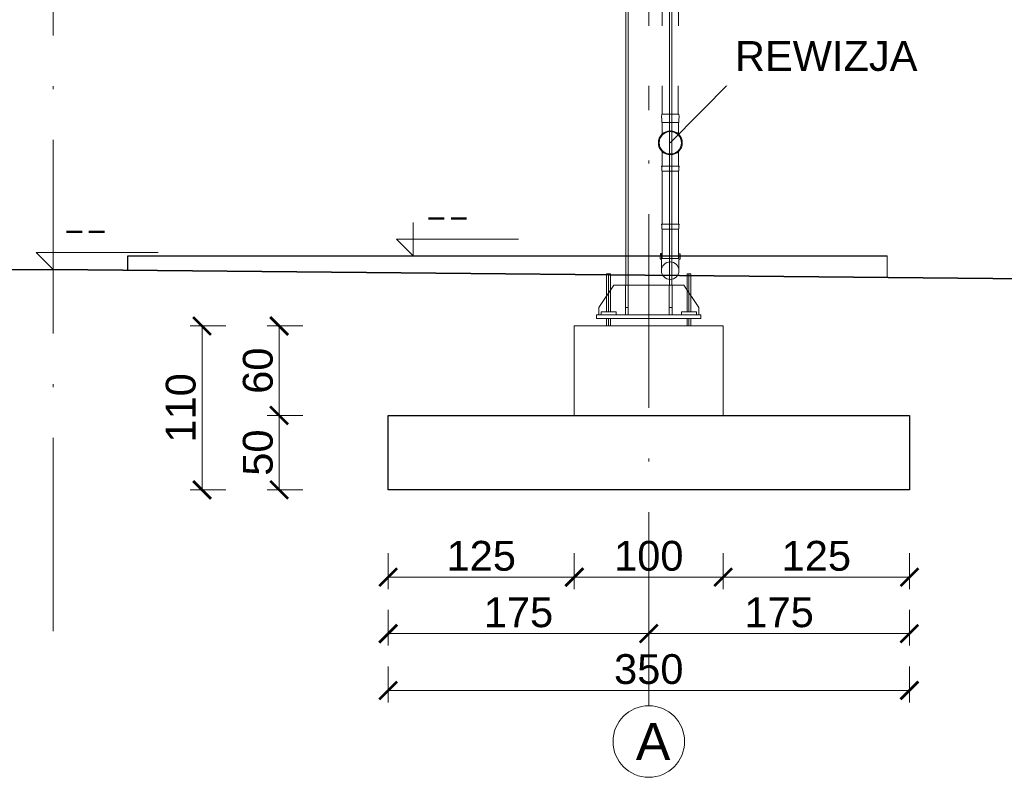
# Model space of a CAD drawing. Extents: x 256490 to 7565828, y -103950 to 5881792.
# Tile 86 of 101: x 266924 to 273535, y 5761 to 10848. Entities that reach past the tile are written whole.
import ezdxf

# ---------------------------------------------------------------- set-up
doc = ezdxf.new("R2010")
doc.units = 0
doc.header["$MEASUREMENT"] = 0
doc.linetypes.add('DASHDOT', pattern=[20, 13, -3.4, 0.2, -3.4])
for name, color, linetype in [('100_rzut_okna', 1, 'Continuous'), ('OSIE - OPIS', 7, 'Continuous'), ('Rbcs_EX_Axes', 7, 'Continuous'), ('TB_CIENKA', 5, 'Continuous'), ('xxOś 2_rysunek_Widok ogólny_Dimension_', 7, 'Continuous')]:
    doc.layers.add(name, color=color, linetype=linetype)
for name, color, linetype, lineweight in [('BK_Opisy', 31, 'Continuous', 20), ('CZ-CI', 142, 'Continuous', 9), ('CZ-GR', 14, 'Continuous', 30), ('elementy wyposażenia', 95, 'Continuous', 15), ('gruby', 7, 'Continuous', 35), ('linii', 7, 'Continuous', 15), ('LINII OPIS', 7, 'Continuous', 9), ('OSIE', 7, 'Continuous', 5)]:
    doc.layers.add(name, color=color, linetype=linetype, lineweight=lineweight)
doc.layers.add('wymiary', color=7, linetype='Continuous', lineweight=5, true_color=0x7f7f7f)
doc.styles.add('ARIAL', font='arial.ttf')
doc.styles.add('RBCS_dim1', font='simplex.shx', dxfattribs={"width": 0.9, "oblique": 5, "height": 3})
doc.dimstyles.new('mosstowy 1-100', dxfattribs={"dimscale": 20, "dimtxt": 10, "dimasz": 6, "dimexe": 4, "dimexo": 4, "dimgap": 2, "dimtad": 1, "dimdec": 0, "dimlfac": 0.1, "dimtxsty": 'ARIAL', "dimblk": 'ARCHTICK', "dimcen": 4, "dimclrd": 256, "dimclre": 256, "dimclrt": 7, "dimadec": 0, "dimazin": 0, "dimtfac": 1, "dimtdec": 0, "dimtmove": 1, "dimatfit": 3, "dimfxl": 8, "dimfxlon": 1, "dimlwd": -1, "dimlwe": 9, "dimarcsym": 0})

# ---------------------------------------------------------------- blocks, each defined once
blk = doc.blocks.new('GFGDFGFG')
at = {"layer": 'elementy wyposażenia', "color": 252, "true_color": 0x919191}
for p, q in [((263238.2, 10391.9), (263238.2, 6178.9)), ((263349.8, 10391.8), (263346.1, 6178.9)), ((263238.2, 6178.9), (263347.7, 6178.9)), ((263235.2, 6122.8), (263350.5, 6122.6)), ((263347.3, 5928.4), (263347.1, 5829.6)), ((263352.6, 5829.6), (263233.3, 5829.8)), ((263235.3, 5825), (263235.3, 5798.6)), ((263350.6, 5798.4), (263350.6, 5824.8)), ((263235.3, 5798.6), (263238.2, 5795.1)), ((263237.5, 5796.4), (263347, 5796.2)), ((263238.2, 5795.1), (263237.9, 5440.9)), ((263347.3, 5440.7), (263347.7, 5794.9)), ((263347.7, 5794.9), (263350.6, 5798.4)), ((263352.3, 5440.7), (263232.9, 5440.9)), ((263234.9, 5436.1), (263234.9, 5409.7)), ((263350.2, 5409.5), (263350.3, 5435.9)), ((263234.9, 5409.7), (263237.8, 5406.2)), ((263237.8, 5407.6), (263237.8, 5407.6)), ((263237.8, 5407.6), (263347.3, 5407.4)), ((263237.8, 5406.2), (263237.8, 5329.9)), ((263347.1, 5209.4), (263347.3, 5406.1)), ((263347.3, 5406.1), (263350.2, 5409.5)), ((263237.8, 5329.9), (263237.6, 5209.6)), ((263226.1, 5243.1), (263225.7, 5209.7)), ((263233.8, 5243.1), (263226.1, 5243.1)), ((263233.8, 5209.6), (263233.8, 5243.1)), ((263358.9, 5242.9), (263350.6, 5243)), ((263350.6, 5243), (263350.6, 5209.4)), ((263358.6, 5209.3), (263358.9, 5242.9)), ((263225.7, 5209.7), (263233.4, 5201.8)), ((263233.4, 5201.8), (263233.4, 5128.7)), ((263350.6, 5209.4), (263233.8, 5209.6)), ((263292.1, 5214.1), (263292.1, 5214.2)), ((263350.4, 5128.7), (263350.5, 5201.4)), ((263350.5, 5201.4), (263358.6, 5209.3))]:
    blk.add_line(p, q, dxfattribs=at)
at = {"layer": 'elementy wyposażenia', "color": 252, "true_color": 0x919191, "flags": 128}
for points in [[(263238, 6046.1), (263238.1, 6119.4), (263235.2, 6122.8), (263235.2, 6151.4)], [(263235.3, 6173.2), (263235.3, 6179), (263350.6, 6178.8), (263350.6, 6173)], [(263350.6, 6151.2), (263350.5, 6122.6), (263347.6, 6119.2), (263347.5, 6046.3)], [(263237.6, 5829.7), (263237.8, 5929.1)]]:
    blk.add_lwpolyline(points, dxfattribs=at)
at = {"layer": 'elementy wyposażenia', "color": 252, "true_color": 0x919191}
for centre, radius in [((263292.9, 5987.5), 80.3), ((263292.9, 5987.5), 75.3), ((263291.9, 5128.7), 58.5)]:
    blk.add_circle(centre, radius, dxfattribs=at)
for centre, radius, start, end in [((263262.1, 6162.3), 28.9, 157.77738, 202.02756), ((263323.8, 6162.2), 28.9, 337.77738, 22.02756), ((263243.9, 5831.3), 10.7, 188.553, 216.72218), ((263342.1, 5831.2), 10.7, 323.1182, 351.28739), ((263243.5, 5442.5), 10.7, 188.553, 216.72218), ((263341.7, 5442.3), 10.7, 323.1182, 351.28739)]:
    blk.add_arc(centre, radius, start, end, dxfattribs=at)
blk = doc.blocks.new('_ArchTick')
at = {"layer": '100_rzut_okna', "color": 0, "linetype": 'Continuous', "const_width": 0.15}
blk.add_lwpolyline([(-0.5, -0.5), (0.5, 0.5)], dxfattribs=at)
blk = doc.blocks.new('*D1644')
at = {"layer": 'Defpoints', "color": 0}
for p in [(269398.2, 7691.6), (271148.2, 6940.3), (271148.2, 6726)]:
    blk.add_point(p, dxfattribs=at)
at = {"layer": 'wymiary', "lineweight": 9}
for p, q in [((269398.2, 6886), (269398.2, 6646)), ((271148.2, 6860.3), (271148.2, 6646))]:
    blk.add_line(p, q, dxfattribs=at)
at = {"layer": 'wymiary'}
blk.add_line((269398.2, 6726), (271148.2, 6726), dxfattribs=at)
at = {"layer": 'wymiary', "xscale": 120, "yscale": 120, "zscale": 120, "rotation": 180}
blk.add_blockref('_ArchTick', (269398.2, 6726), dxfattribs=at)
at = {"layer": 'wymiary', "xscale": 120, "yscale": 120, "zscale": 120}
blk.add_blockref('_ArchTick', (271148.2, 6726), dxfattribs=at)
at = {"layer": 'wymiary', "color": 7, "insert": (270273.2, 6868.1), "char_height": 200, "attachment_point": 5, "style": 'ARIAL'}
blk.add_mtext('175', dxfattribs=at)
blk = doc.blocks.new('*D1645')
at = {"layer": 'Defpoints', "color": 0}
for p in [(272898.2, 7691.6), (271148.2, 6940.3), (272898.2, 6726)]:
    blk.add_point(p, dxfattribs=at)
at = {"layer": 'wymiary', "lineweight": 9}
for p, q in [((272898.2, 6886), (272898.2, 6646)), ((271148.2, 6860.3), (271148.2, 6646))]:
    blk.add_line(p, q, dxfattribs=at)
at = {"layer": 'wymiary'}
blk.add_line((271148.2, 6726), (272898.2, 6726), dxfattribs=at)
at = {"layer": 'wymiary', "xscale": 120, "yscale": 120, "zscale": 120, "rotation": 180}
blk.add_blockref('_ArchTick', (271148.2, 6726), dxfattribs=at)
at = {"layer": 'wymiary', "xscale": 120, "yscale": 120, "zscale": 120}
blk.add_blockref('_ArchTick', (272898.2, 6726), dxfattribs=at)
at = {"layer": 'wymiary', "color": 7, "insert": (272023.2, 6868.1), "char_height": 200, "attachment_point": 5, "style": 'ARIAL'}
blk.add_mtext('175', dxfattribs=at)
blk = doc.blocks.new('*D1646')
at = {"layer": 'Defpoints', "color": 0}
for p in [(269398.2, 7691.6), (272898.2, 7691.6), (272898.2, 6344.6)]:
    blk.add_point(p, dxfattribs=at)
at = {"layer": 'wymiary', "lineweight": 9}
for p, q in [((269398.2, 6504.6), (269398.2, 6264.6)), ((272898.2, 6504.6), (272898.2, 6264.6))]:
    blk.add_line(p, q, dxfattribs=at)
at = {"layer": 'wymiary'}
blk.add_line((269398.2, 6344.6), (272898.2, 6344.6), dxfattribs=at)
at = {"layer": 'wymiary', "xscale": 120, "yscale": 120, "zscale": 120, "rotation": 180}
blk.add_blockref('_ArchTick', (269398.2, 6344.6), dxfattribs=at)
at = {"layer": 'wymiary', "xscale": 120, "yscale": 120, "zscale": 120}
blk.add_blockref('_ArchTick', (272898.2, 6344.6), dxfattribs=at)
at = {"layer": 'wymiary', "color": 7, "insert": (271148.2, 6486.8), "char_height": 200, "attachment_point": 5, "style": 'ARIAL'}
blk.add_mtext('350', dxfattribs=at)
blk = doc.blocks.new('*D1647')
at = {"layer": 'Defpoints', "color": 0}
for p in [(269398.2, 7691.6), (270648.2, 7385.5), (270648.2, 7105.3)]:
    blk.add_point(p, dxfattribs=at)
at = {"layer": 'wymiary', "lineweight": 9}
for p, q in [((269398.2, 7265.3), (269398.2, 7025.3)), ((270648.2, 7265.3), (270648.2, 7025.3))]:
    blk.add_line(p, q, dxfattribs=at)
at = {"layer": 'wymiary'}
blk.add_line((269398.2, 7105.3), (270648.2, 7105.3), dxfattribs=at)
at = {"layer": 'wymiary', "xscale": 120, "yscale": 120, "zscale": 120, "rotation": 180}
blk.add_blockref('_ArchTick', (269398.2, 7105.3), dxfattribs=at)
at = {"layer": 'wymiary', "xscale": 120, "yscale": 120, "zscale": 120}
blk.add_blockref('_ArchTick', (270648.2, 7105.3), dxfattribs=at)
at = {"layer": 'wymiary', "color": 7, "insert": (270023.2, 7247.4), "char_height": 200, "attachment_point": 5, "style": 'ARIAL'}
blk.add_mtext('125', dxfattribs=at)
blk = doc.blocks.new('*D1648')
at = {"layer": 'Defpoints', "color": 0}
for p in [(270648.2, 8371.9), (271648.2, 7364), (271648.2, 7105.3)]:
    blk.add_point(p, dxfattribs=at)
at = {"layer": 'wymiary', "lineweight": 9}
for p, q in [((270648.2, 7265.3), (270648.2, 7025.3)), ((271648.2, 7265.3), (271648.2, 7025.3))]:
    blk.add_line(p, q, dxfattribs=at)
at = {"layer": 'wymiary'}
blk.add_line((270648.2, 7105.3), (271648.2, 7105.3), dxfattribs=at)
at = {"layer": 'wymiary', "xscale": 120, "yscale": 120, "zscale": 120, "rotation": 180}
blk.add_blockref('_ArchTick', (270648.2, 7105.3), dxfattribs=at)
at = {"layer": 'wymiary', "xscale": 120, "yscale": 120, "zscale": 120}
blk.add_blockref('_ArchTick', (271648.2, 7105.3), dxfattribs=at)
at = {"layer": 'wymiary', "color": 7, "insert": (271148.2, 7247.4), "char_height": 200, "attachment_point": 5, "style": 'ARIAL'}
blk.add_mtext('100', dxfattribs=at)
blk = doc.blocks.new('*D1649')
at = {"layer": 'Defpoints', "color": 0}
for p in [(272898.2, 7691.6), (271648.2, 7385.5), (272898.2, 7105.3)]:
    blk.add_point(p, dxfattribs=at)
at = {"layer": 'wymiary', "lineweight": 9}
for p, q in [((271648.2, 7265.3), (271648.2, 7025.3)), ((272898.2, 7265.3), (272898.2, 7025.3))]:
    blk.add_line(p, q, dxfattribs=at)
at = {"layer": 'wymiary'}
blk.add_line((271648.2, 7105.3), (272898.2, 7105.3), dxfattribs=at)
at = {"layer": 'wymiary', "xscale": 120, "yscale": 120, "zscale": 120, "rotation": 180}
blk.add_blockref('_ArchTick', (271648.2, 7105.3), dxfattribs=at)
at = {"layer": 'wymiary', "xscale": 120, "yscale": 120, "zscale": 120}
blk.add_blockref('_ArchTick', (272898.2, 7105.3), dxfattribs=at)
at = {"layer": 'wymiary', "color": 7, "insert": (272273.2, 7247.4), "char_height": 200, "attachment_point": 5, "style": 'ARIAL'}
blk.add_mtext('125', dxfattribs=at)
blk = doc.blocks.new('*D1650')
at = {"layer": 'Defpoints', "color": 0}
for p in [(270348.2, 8791.6), (268666.2, 8191.6), (270648.2, 8191.6)]:
    blk.add_point(p, dxfattribs=at)
at = {"layer": 'wymiary', "lineweight": 9}
for p, q in [((268826.2, 8791.6), (268586.2, 8791.6)), ((268826.2, 8191.6), (268586.2, 8191.6))]:
    blk.add_line(p, q, dxfattribs=at)
at = {"layer": 'wymiary'}
blk.add_line((268666.2, 8791.6), (268666.2, 8191.6), dxfattribs=at)
at = {"layer": 'wymiary', "xscale": 120, "yscale": 120, "zscale": 120}
for p, rotation in [((268666.2, 8791.6), 90), ((268666.2, 8191.6), 270)]:
    blk.add_blockref('_ArchTick', p, dxfattribs=dict(at, rotation=rotation))
at = {"layer": 'wymiary', "color": 7, "insert": (268524.1, 8491.6), "char_height": 200, "attachment_point": 5, "rotation": 90, "style": 'ARIAL'}
blk.add_mtext('60', dxfattribs=at)
blk = doc.blocks.new('*D1651')
at = {"layer": 'Defpoints', "color": 0}
for p in [(268666.2, 8191.6), (269398.2, 8191.6), (269398.2, 7691.6)]:
    blk.add_point(p, dxfattribs=at)
at = {"layer": 'wymiary', "lineweight": 9}
for p, q in [((268826.2, 8191.6), (268586.2, 8191.6)), ((268826.2, 7691.6), (268586.2, 7691.6))]:
    blk.add_line(p, q, dxfattribs=at)
at = {"layer": 'wymiary'}
blk.add_line((268666.2, 7691.6), (268666.2, 8191.6), dxfattribs=at)
at = {"layer": 'wymiary', "xscale": 120, "yscale": 120, "zscale": 120}
for p, rotation in [((268666.2, 8191.6), 90), ((268666.2, 7691.6), 270)]:
    blk.add_blockref('_ArchTick', p, dxfattribs=dict(at, rotation=rotation))
at = {"layer": 'wymiary', "color": 7, "insert": (268524.1, 7941.6), "char_height": 200, "attachment_point": 5, "rotation": 90, "style": 'ARIAL'}
blk.add_mtext('50', dxfattribs=at)
blk = doc.blocks.new('*D1652')
at = {"layer": 'Defpoints', "color": 0}
for p in [(270648.2, 8791.6), (268148.6, 7691.6), (269398.2, 7691.6)]:
    blk.add_point(p, dxfattribs=at)
at = {"layer": 'wymiary', "lineweight": 9}
for p, q in [((268308.6, 8791.6), (268068.6, 8791.6)), ((268308.6, 7691.6), (268068.6, 7691.6))]:
    blk.add_line(p, q, dxfattribs=at)
at = {"layer": 'wymiary'}
blk.add_line((268148.6, 8791.6), (268148.6, 7691.6), dxfattribs=at)
at = {"layer": 'wymiary', "xscale": 120, "yscale": 120, "zscale": 120}
for p, rotation in [((268148.6, 8791.6), 90), ((268148.6, 7691.6), 270)]:
    blk.add_blockref('_ArchTick', p, dxfattribs=dict(at, rotation=rotation))
at = {"layer": 'wymiary', "color": 7, "insert": (268006.5, 8241.6), "char_height": 200, "attachment_point": 5, "rotation": 90, "style": 'ARIAL'}
blk.add_mtext('110', dxfattribs=at)
blk = doc.blocks.new('HGHFGHGH')
at = {"layer": 'CZ-CI', "linetype": 'Continuous'}
for p, q in [((300439, 3672.9), (300439, 8597)), ((300454.5, 3672.9), (300454.5, 8597)), ((300733.5, 3672.9), (300733.5, 8597)), ((300749, 3672.9), (300749, 8597)), ((300337, 3748.9), (300311, 3748.9)), ((300311, 3748.9), (300311, 3492.9)), ((300324, 3492.9), (300324, 3748.9)), ((300337, 3492.9), (300337, 3748.9)), ((300877, 3748.9), (300851, 3748.9)), ((300851, 3748.9), (300851, 3492.9)), ((300864, 3492.9), (300864, 3748.9)), ((300877, 3492.9), (300877, 3748.9)), ((300359, 3672.9), (300259, 3522.9)), ((300359, 3672.9), (300436.7, 3672.9)), ((300436.7, 3672.9), (300436.7, 3472.9)), ((300456.7, 3672.9), (300436.7, 3672.9)), ((300456.7, 3672.9), (300731.2, 3672.9)), ((300456.7, 3472.9), (300456.7, 3672.9)), ((300731.2, 3672.9), (300731.2, 3472.9)), ((300751.2, 3672.9), (300731.2, 3672.9)), ((300751.2, 3472.9), (300751.2, 3672.9)), ((300751.2, 3672.9), (300829, 3672.9)), ((300929, 3522.9), (300829, 3672.9)), ((300259, 3522.9), (300259, 3472.9)), ((300436.7, 3522.9), (300456.7, 3522.9)), ((300731.2, 3522.9), (300751.2, 3522.9)), ((300929, 3472.9), (300929, 3522.9)), ((300244, 3472.9), (300244, 3447.9)), ((300244, 3472.9), (300944, 3472.9)), ((300244, 3447.9), (300944, 3447.9)), ((300374, 3492.9), (300274, 3492.9)), ((300274, 3492.9), (300274, 3472.9)), ((300311, 3397.9), (300311, 3447.9)), ((300324, 3397.9), (300324, 3447.9)), ((300337, 3397.9), (300337, 3447.9)), ((300374, 3472.9), (300374, 3492.9)), ((300436.7, 3472.9), (300456.7, 3472.9)), ((300731.2, 3472.9), (300751.2, 3472.9)), ((300914, 3492.9), (300814, 3492.9)), ((300814, 3492.9), (300814, 3472.9)), ((300851, 3397.9), (300851, 3447.9)), ((300864, 3397.9), (300864, 3447.9)), ((300877, 3397.9), (300877, 3447.9)), ((300914, 3472.9), (300914, 3492.9)), ((300944, 3472.9), (300944, 3447.9)), ((301094, 3397.9), (300094, 3397.9)), ((300094, 3397.9), (300094, 2797.9)), ((301094, 2797.9), (301094, 3397.9))]:
    blk.add_line(p, q, dxfattribs=at)
at = {"layer": 'CZ-GR'}
for p, q in [((298844, 2797.9), (301094, 2797.9)), ((298844, 2297.9), (298844, 2797.9)), ((301094, 2797.9), (302344, 2797.9)), ((302344, 2797.9), (302344, 2297.9)), ((302344, 2297.9), (298844, 2297.9))]:
    blk.add_line(p, q, dxfattribs=at)

msp = doc.modelspace()

# ---------------------------------------------------------------- linework, layer by layer
at = {"layer": 'gruby'}
for p in [(258948.2, 9091.7), (275348.2, 9091.7)]:
    msp.add_line(p, (267148.2, 9171.7), dxfattribs=at)
at = {"layer": 'linii'}
msp.add_lwpolyline([(272748.8, 9261.7), (272748.8, 9117.1)], dxfattribs=at)
at = {"layer": 'LINII OPIS'}
for p, q in [((267148.2, 9396.7), (267148.2, 9171.7)), ((267148.2, 9396.7), (267148.2, 9171.7)), ((267148.2, 9171.7), (267035.7, 9284.2)), ((267035.7, 9284.2), (267148.2, 9284.2)), ((267148.2, 9171.7), (267035.7, 9284.2)), ((267035.7, 9284.2), (267148.2, 9284.2)), ((267148.2, 9284.2), (267695.7, 9284.2)), ((267148.2, 9284.2), (267854.7, 9284.2))]:
    msp.add_line(p, q, dxfattribs=at)
for points in [[(269566.4, 9486.7, 0), (269566.4, 9261.7, 0), (269453.9, 9374.2, 0), (269566.4, 9374.2, 0)], [(269566.4, 9374.2, 0), (270274.3, 9374.2, 0)]]:
    msp.add_polyline3d(points, dxfattribs=at)
at = {"layer": 'OSIE', "linetype": 'DASHDOT', "ltscale": 100}
for p, q in [((267148.2, 6741.7), (267148.2, 14255.7)), ((271148.2, 6241.7), (271148.2, 13755.7))]:
    msp.add_line(p, q, dxfattribs=at)
at = {"layer": 'OSIE'}
msp.add_circle((271148.2, 6001.6), 240.1, dxfattribs=at)
at = {"layer": 'Rbcs_EX_Axes', "color": 0, "linetype": 'ByBlock', "lineweight": -2}
for p, q in [((267649.5, 9166.8), (267649.5, 9261.7)), ((267649.5, 9261.7), (272748.8, 9261.7))]:
    msp.add_line(p, q, dxfattribs=at)
at = {"layer": 'TB_CIENKA', "lineweight": 25}
for p, q in [((271694.4, 10428.3), (271292.9, 10021.8)), ((272971.9, 10422.3), (271694.4, 10428.3))]:
    msp.add_line(p, q, dxfattribs=at)

# ---------------------------------------------------------------- block references
at = {"layer": 'linii'}
msp.add_blockref('GFGDFGFG', (8000, 4034.3), dxfattribs=at)

# ---------------------------------------------------------------- texts
at = {"layer": 'BK_Opisy', "insert": (272339.4, 10603.3), "char_height": 200, "width": 3757.785, "attachment_point": 5, "style": 'ARIAL', "bg_fill": 2}
msp.add_mtext('{REWIZJA}', dxfattribs=at)
at = {"layer": 'OSIE - OPIS', "style": 'ARIAL'}
msp.add_text('A', height=250, dxfattribs=at).set_placement((271060.7, 5876.6))
at = {"layer": 'xxOś 2_rysunek_Widok ogólny_Dimension_', "color": 6, "style": 'RBCS_dim1', "oblique": 5, "width": 0.9}
msp.add_text('--', height=150, dxfattribs=at).set_placement((267209.7, 9359.2))
at = {"layer": 'xxOś 2_rysunek_Widok ogólny_Dimension_', "color": 6, "insert": (269641.4, 9449.2), "char_height": 150, "attachment_point": 7, "style": 'RBCS_dim1'}
msp.add_mtext('--', dxfattribs=at)

# ---------------------------------------------------------------- dimensions: what is measured, and where the dimension line sits
at = {"layer": 'wymiary'}
for base, p1, p2, picture, middle in [((268148.6, 7691.6), (270648.2, 8791.6), (269398.2, 7691.6), '*D1652', (268006.5, 8241.6)), ((268666.2, 8191.6), (269398.2, 7691.6), (269398.2, 8191.6), '*D1651', (268524.1, 7941.6))]:
    dim = msp.add_linear_dim(base=base, p1=p1, p2=p2, angle=90, dimstyle='mosstowy 1-100', override={"dimblk": 'ArchTick'}, dxfattribs=at)
    dim.commit()
    dim.dimension.update_dxf_attribs({"geometry": picture, "text_midpoint": middle})
dim = msp.add_linear_dim(base=(268666.2, 8191.6), p1=(270348.2, 8791.6), p2=(270648.2, 8191.6), angle=90, dimstyle='mosstowy 1-100', override={"dimblk": 'ArchTick'}, dxfattribs=at)
dim.commit()
dim.dimension.update_dxf_attribs({"geometry": '*D1650', "text_midpoint": (268666.2, 8491.6), "dimtype": 160})
for base, p1, p2, picture, middle in [((271648.2, 7105.3), (270648.2, 8371.9), (271648.2, 7364), '*D1648', (271148.2, 7247.4)), ((271148.2, 6726), (269398.2, 7691.6), (271148.2, 6940.3), '*D1644', (270273.2, 6868.1)), ((272898.2, 6344.6), (269398.2, 7691.6), (272898.2, 7691.6), '*D1646', (271148.2, 6486.8)), ((270648.2, 7105.3), (269398.2, 7691.6), (270648.2, 7385.5), '*D1647', (270023.2, 7247.4)), ((272898.2, 6726), (271148.2, 6940.3), (272898.2, 7691.6), '*D1645', (272023.2, 6868.1)), ((272898.2, 7105.3), (271648.2, 7385.5), (272898.2, 7691.6), '*D1649', (272273.2, 7247.4))]:
    dim = msp.add_linear_dim(base=base, p1=p1, p2=p2, dimstyle='mosstowy 1-100', override={"dimblk": 'ArchTick'}, dxfattribs=at)
    dim.commit()
    dim.dimension.update_dxf_attribs({"geometry": picture, "text_midpoint": middle})

# ---------------------------------------------------------------- next in the draw order: block references
at = {"layer": 'linii'}
msp.add_blockref('HGHFGHGH', (-29445.8, 5393.7), dxfattribs=at)

doc.saveas('drawing.dxf')
